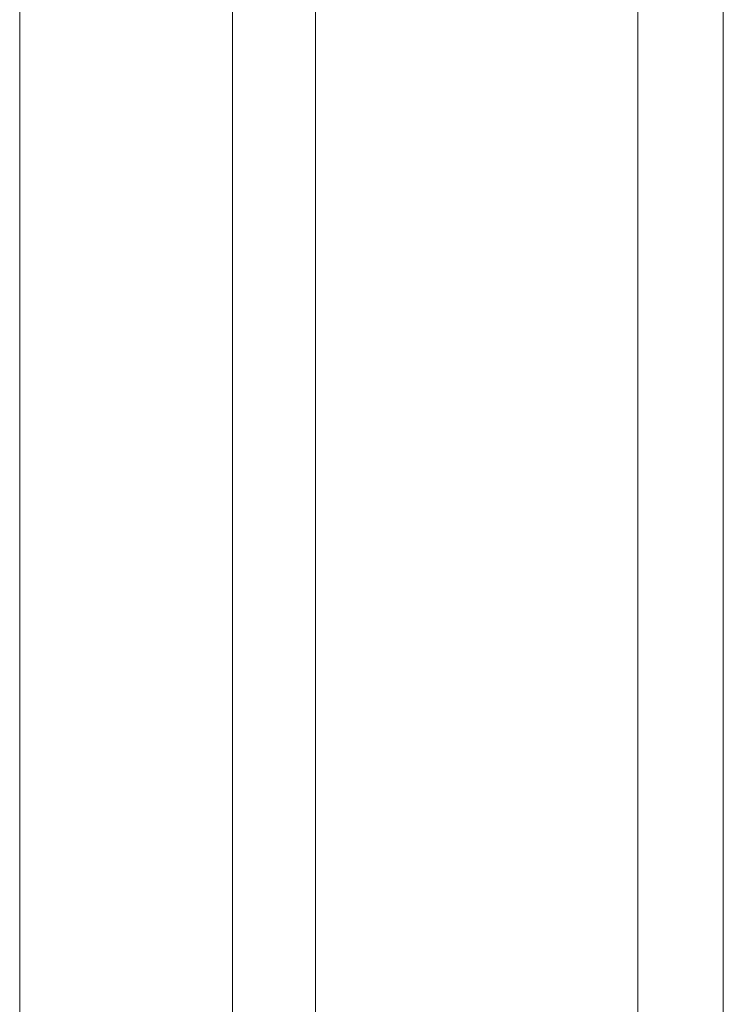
# Model space of a CAD drawing. Header units: inches. Extents: x 2954 to 6480, y 249 to 2776.
# Tile 68 of 105: x 6214 to 6222, y 1338 to 1349. Entities that reach past the tile are written whole.
import ezdxf

# ---------------------------------------------------------------- set-up
doc = ezdxf.new("R2010")
doc.units = ezdxf.units.IN
doc.header["$MEASUREMENT"] = 0
doc.layers.add('PWR_0300HP', color=7, linetype='Continuous')

# ---------------------------------------------------------------- blocks, each defined once
blk = doc.blocks.new('SSW07_FRAME 4_SIDE')
at = {"color": 7, "linetype": 'Continuous', "lineweight": 15}
for p, q in [((-234.65, -268.795), (-234.65, -31.326)), ((-233.667, -31.326), (-233.667, -268.795)), ((-241.75, -143.36), (-241.75, -244.176)), ((-239.306, -268.572), (-239.306, -146.501)), ((-238.35, -146.621), (-238.35, -268.572))]:
    blk.add_line(p, q, dxfattribs=at)

msp = doc.modelspace()

# ---------------------------------------------------------------- block references
at = {"layer": 'PWR_0300HP'}
msp.add_blockref('SSW07_FRAME 4_SIDE', (6455.412, 1579.649), dxfattribs=at)

doc.saveas('drawing.dxf')
